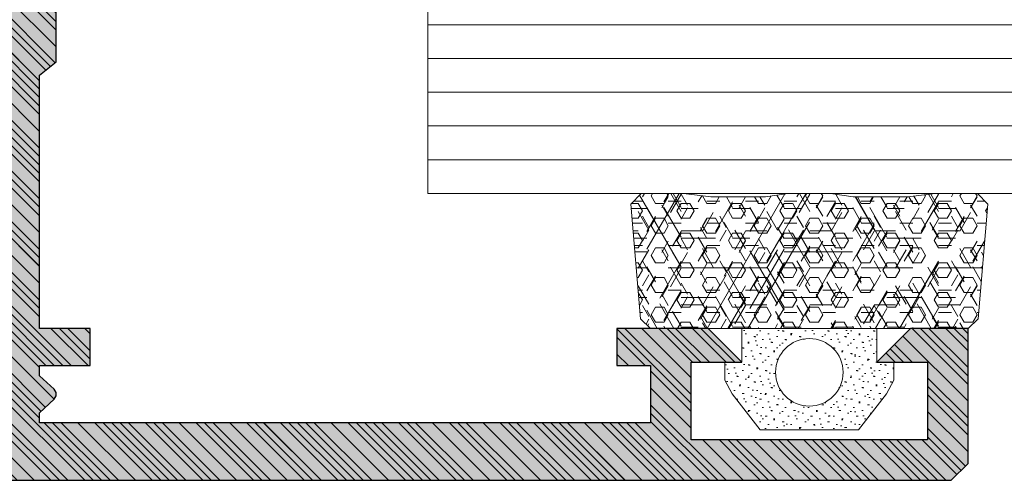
# Model space of a CAD drawing. Header units: inches. Extents: x 44881 to 156022, y 58140 to 83978.
# Tile 47 of 256: x 95550 to 95580, y 72439 to 72452. Entities that reach past the tile are written whole.
import ezdxf
from ezdxf import colors
from ezdxf.entities.mleader import LeaderData, LeaderLine
from ezdxf.math import Vec2, Vec3

# ---------------------------------------------------------------- set-up
doc = ezdxf.new("R2010")
doc.units = ezdxf.units.IN
for name, color, linetype, lineweight in [('_MB_kreskowanie_profile_0.09', 7, 'Continuous', 9), ('_MB_kreskowanie_profile_0.09 @ 1', 7, 'Continuous', 9), ('_MB_kreskowanie_profile_0.09 @ 1.5', 7, 'Continuous', 9), ('_MB_kreskowanie_profile_0.09 @ 10', 7, 'Continuous', 9), ('_MB_kreskowanie_profile_0.09 @ 100', 7, 'Continuous', 9), ('_MB_kreskowanie_profile_0.09 @ 2', 7, 'Continuous', 9), ('_MB_kreskowanie_profile_0.09 @ 2.5', 7, 'Continuous', 9), ('_MB_kreskowanie_profile_0.09 @ 20', 7, 'Continuous', 9), ('_MB_kreskowanie_profile_0.09 @ 25', 7, 'Continuous', 9), ('_MB_kreskowanie_profile_0.09 @ 4', 7, 'Continuous', 9), ('_MB_kreskowanie_profile_0.09 @ 5', 7, 'Continuous', 9), ('_MB_kreskowanie_profile_0.09 @ 50', 7, 'Continuous', 9), ('_MB_kreskowanie_profile_0.09 @ 8', 7, 'Continuous', 9), ('_MB_kreskowanie_szklo_0.09', 157, 'Continuous', 9), ('_MB_kreskowanie_uszczelki_0.09', 252, 'Continuous', 9), ('_MB_kreskowanie_uszczelki_0.09 @ 1', 252, 'Continuous', 9), ('_MB_kreskowanie_uszczelki_0.09 @ 1.5', 252, 'Continuous', 9), ('_MB_kreskowanie_uszczelki_0.09 @ 10', 252, 'Continuous', 9), ('_MB_kreskowanie_uszczelki_0.09 @ 100', 252, 'Continuous', 9), ('_MB_kreskowanie_uszczelki_0.09 @ 2', 252, 'Continuous', 9), ('_MB_kreskowanie_uszczelki_0.09 @ 2.5', 252, 'Continuous', 9), ('_MB_kreskowanie_uszczelki_0.09 @ 20', 252, 'Continuous', 9), ('_MB_kreskowanie_uszczelki_0.09 @ 25', 252, 'Continuous', 9), ('_MB_kreskowanie_uszczelki_0.09 @ 4', 252, 'Continuous', 9), ('_MB_kreskowanie_uszczelki_0.09 @ 5', 252, 'Continuous', 9), ('_MB_kreskowanie_uszczelki_0.09 @ 50', 252, 'Continuous', 9), ('_MB_kreskowanie_uszczelki_0.09 @ 8', 252, 'Continuous', 9), ('_MB_profile_0.25', 7, 'Continuous', 25), ('_MB_solid', 7, 'Continuous', 0), ('_MB_szklo_0.15', 142, 'Continuous', 15), ('_MB_uszczelki_0.15', 140, 'Continuous', 15)]:
    doc.layers.add(name, color=color, linetype=linetype, lineweight=lineweight)
doc.layers.add('_MB_pomocnicze_niedrukowane', color=220, linetype='Continuous', lineweight=0, plot=False)
doc.styles.add('_MB_Calibri_Light_2.5', font='calibril.ttf', dxfattribs={"height": 2.5})

# ---------------------------------------------------------------- blocks, each defined once
blk = doc.blocks.new('_None')
blk = doc.blocks.new('*U1454')
at = {"layer": '_MB_kreskowanie_profile_0.09 @ 1'}
h = blk.add_hatch(dxfattribs=at)
h.set_pattern_fill('JIS_WOOD', color=256, scale=0.5)
h.paths.add_polyline_path([(-1.982, 0), (-2.232, 0.433), (-1.207, 2.207), (-1.373, 2.884), (-3.525, 3.797), (-3.9, 3.493), (-3.9, -1.4), (-3.4, -1.799), (-3.4, -9.3), (-4.9, -9.3), (-4.9, -10.4), (-3.4, -10.4), (-3.4, -10.7), (-3.84, -11.1), (-3.9, -11.2), (-3.9, -11.3), (-3.84, -11.4), (-3.4, -11.8), (-3.4, -12.1), (-21.5, -12.1), (-21.5, -10.4), (-20.5, -10.4), (-20.5, -9.3), (-23.2, -9.3), (-24.2, -10.3), (-22.7, -10.3), (-22.7, -12.6), (-29.7, -12.6), (-29.7, -10.3), (-28.2, -10.3), (-29.2, -9.3), (-30.9, -9.3), (-30.9, -13.3), (-30.4, -13.8), (2.35, -13.8), (2.6, -13.55), (2.6, -13.029), (2.372, -12.78), (1.328, -12.689), (1.1, -12.44), (1.1, -9.1), (1.6, -8.6), (9.85, -8.6), (10.1, -8.35), (10.1, -7.829), (9.872, -7.58), (8.828, -7.489), (8.6, -7.24), (8.6, -4.499), (8.4, -4.299), (8.6, -4.099), (8.6, -1.703), (8.828, -1.454), (10.372, -1.319), (10.6, -1.07), (10.6, -0.549), (10.372, -0.3), (9.6, -0.004), (9.6, 3.493), (9.225, 3.797), (7.073, 2.884), (6.907, 2.207), (7.932, 0.433), (7.682, 0), (3.718, 0), (3.468, 0.433), (4.412, 2.066), (4.161, 2.5), (1.539, 2.5), (1.288, 2.066), (2.232, 0.433), (1.982, 0)])
h.paths.add_polyline_path([(7.2, -1.6), (7.2, -7.3), (1, -7.3), (-0.2, -8.5), (-0.2, -11.7), (-0.7, -12.2), (-1.8, -12.2), (-2.1, -11.9), (-2.1, -1.6)], flags=16)
at = {"layer": '_MB_kreskowanie_profile_0.09 @ 1.5'}
h = blk.add_hatch(dxfattribs=at)
h.set_pattern_fill('JIS_WOOD', color=256, scale=0.5)
h.set_pattern_definition([(45, (0, 0), (-0.375, 0.375), [])])
h.paths.add_polyline_path([(-1.982, 0), (-2.232, 0.433), (-1.207, 2.207), (-1.373, 2.884), (-3.525, 3.797), (-3.9, 3.493), (-3.9, -1.4), (-3.4, -1.799), (-3.4, -9.3), (-4.9, -9.3), (-4.9, -10.4), (-3.4, -10.4), (-3.4, -10.7), (-3.84, -11.1), (-3.9, -11.2), (-3.9, -11.3), (-3.84, -11.4), (-3.4, -11.8), (-3.4, -12.1), (-21.5, -12.1), (-21.5, -10.4), (-20.5, -10.4), (-20.5, -9.3), (-23.2, -9.3), (-24.2, -10.3), (-22.7, -10.3), (-22.7, -12.6), (-29.7, -12.6), (-29.7, -10.3), (-28.2, -10.3), (-29.2, -9.3), (-30.9, -9.3), (-30.9, -13.3), (-30.4, -13.8), (2.35, -13.8), (2.6, -13.55), (2.6, -13.029), (2.372, -12.78), (1.328, -12.689), (1.1, -12.44), (1.1, -9.1), (1.6, -8.6), (9.85, -8.6), (10.1, -8.35), (10.1, -7.829), (9.872, -7.58), (8.828, -7.489), (8.6, -7.24), (8.6, -4.499), (8.4, -4.299), (8.6, -4.099), (8.6, -1.703), (8.828, -1.454), (10.372, -1.319), (10.6, -1.07), (10.6, -0.549), (10.372, -0.3), (9.6, -0.004), (9.6, 3.493), (9.225, 3.797), (7.073, 2.884), (6.907, 2.207), (7.932, 0.433), (7.682, 0), (3.718, 0), (3.468, 0.433), (4.412, 2.066), (4.161, 2.5), (1.539, 2.5), (1.288, 2.066), (2.232, 0.433), (1.982, 0)])
h.paths.add_polyline_path([(7.2, -1.6), (7.2, -7.3), (1, -7.3), (-0.2, -8.5), (-0.2, -11.7), (-0.7, -12.2), (-1.8, -12.2), (-2.1, -11.9), (-2.1, -1.6)], flags=16)
at = {"layer": '_MB_kreskowanie_profile_0.09 @ 10'}
h = blk.add_hatch(dxfattribs=at)
h.set_pattern_fill('JIS_WOOD', color=256, scale=0.5)
h.set_pattern_definition([(45, (0, 0), (-2.5, 2.5), [])])
h.paths.add_polyline_path([(-1.982, 0), (-2.232, 0.433), (-1.207, 2.207), (-1.373, 2.884), (-3.525, 3.797), (-3.9, 3.493), (-3.9, -1.4), (-3.4, -1.799), (-3.4, -9.3), (-4.9, -9.3), (-4.9, -10.4), (-3.4, -10.4), (-3.4, -10.7), (-3.84, -11.1), (-3.9, -11.2), (-3.9, -11.3), (-3.84, -11.4), (-3.4, -11.8), (-3.4, -12.1), (-21.5, -12.1), (-21.5, -10.4), (-20.5, -10.4), (-20.5, -9.3), (-23.2, -9.3), (-24.2, -10.3), (-22.7, -10.3), (-22.7, -12.6), (-29.7, -12.6), (-29.7, -10.3), (-28.2, -10.3), (-29.2, -9.3), (-30.9, -9.3), (-30.9, -13.3), (-30.4, -13.8), (2.35, -13.8), (2.6, -13.55), (2.6, -13.029), (2.372, -12.78), (1.328, -12.689), (1.1, -12.44), (1.1, -9.1), (1.6, -8.6), (9.85, -8.6), (10.1, -8.35), (10.1, -7.829), (9.872, -7.58), (8.828, -7.489), (8.6, -7.24), (8.6, -4.499), (8.4, -4.299), (8.6, -4.099), (8.6, -1.703), (8.828, -1.454), (10.372, -1.319), (10.6, -1.07), (10.6, -0.549), (10.372, -0.3), (9.6, -0.004), (9.6, 3.493), (9.225, 3.797), (7.073, 2.884), (6.907, 2.207), (7.932, 0.433), (7.682, 0), (3.718, 0), (3.468, 0.433), (4.412, 2.066), (4.161, 2.5), (1.539, 2.5), (1.288, 2.066), (2.232, 0.433), (1.982, 0)])
h.paths.add_polyline_path([(7.2, -1.6), (7.2, -7.3), (1, -7.3), (-0.2, -8.5), (-0.2, -11.7), (-0.7, -12.2), (-1.8, -12.2), (-2.1, -11.9), (-2.1, -1.6)], flags=16)
at = {"layer": '_MB_kreskowanie_profile_0.09 @ 100'}
h = blk.add_hatch(dxfattribs=at)
h.set_pattern_fill('JIS_WOOD', color=256, scale=0.5)
h.set_pattern_definition([(45, (0, 0), (-25, 25), [])])
h.paths.add_polyline_path([(-1.982, 0), (-2.232, 0.433), (-1.207, 2.207), (-1.373, 2.884), (-3.525, 3.797), (-3.9, 3.493), (-3.9, -1.4), (-3.4, -1.799), (-3.4, -9.3), (-4.9, -9.3), (-4.9, -10.4), (-3.4, -10.4), (-3.4, -10.7), (-3.84, -11.1), (-3.9, -11.2), (-3.9, -11.3), (-3.84, -11.4), (-3.4, -11.8), (-3.4, -12.1), (-21.5, -12.1), (-21.5, -10.4), (-20.5, -10.4), (-20.5, -9.3), (-23.2, -9.3), (-24.2, -10.3), (-22.7, -10.3), (-22.7, -12.6), (-29.7, -12.6), (-29.7, -10.3), (-28.2, -10.3), (-29.2, -9.3), (-30.9, -9.3), (-30.9, -13.3), (-30.4, -13.8), (2.35, -13.8), (2.6, -13.55), (2.6, -13.029), (2.372, -12.78), (1.328, -12.689), (1.1, -12.44), (1.1, -9.1), (1.6, -8.6), (9.85, -8.6), (10.1, -8.35), (10.1, -7.829), (9.872, -7.58), (8.828, -7.489), (8.6, -7.24), (8.6, -4.499), (8.4, -4.299), (8.6, -4.099), (8.6, -1.703), (8.828, -1.454), (10.372, -1.319), (10.6, -1.07), (10.6, -0.549), (10.372, -0.3), (9.6, -0.004), (9.6, 3.493), (9.225, 3.797), (7.073, 2.884), (6.907, 2.207), (7.932, 0.433), (7.682, 0), (3.718, 0), (3.468, 0.433), (4.412, 2.066), (4.161, 2.5), (1.539, 2.5), (1.288, 2.066), (2.232, 0.433), (1.982, 0)])
h.paths.add_polyline_path([(7.2, -1.6), (7.2, -7.3), (1, -7.3), (-0.2, -8.5), (-0.2, -11.7), (-0.7, -12.2), (-1.8, -12.2), (-2.1, -11.9), (-2.1, -1.6)], flags=16)
at = {"layer": '_MB_kreskowanie_profile_0.09 @ 2'}
h = blk.add_hatch(dxfattribs=at)
h.set_pattern_fill('JIS_WOOD', color=256, scale=0.5)
h.set_pattern_definition([(45, (0, 0), (-0.5, 0.5), [])])
h.paths.add_polyline_path([(-1.982, 0), (-2.232, 0.433), (-1.207, 2.207), (-1.373, 2.884), (-3.525, 3.797), (-3.9, 3.493), (-3.9, -1.4), (-3.4, -1.799), (-3.4, -9.3), (-4.9, -9.3), (-4.9, -10.4), (-3.4, -10.4), (-3.4, -10.7), (-3.84, -11.1), (-3.9, -11.2), (-3.9, -11.3), (-3.84, -11.4), (-3.4, -11.8), (-3.4, -12.1), (-21.5, -12.1), (-21.5, -10.4), (-20.5, -10.4), (-20.5, -9.3), (-23.2, -9.3), (-24.2, -10.3), (-22.7, -10.3), (-22.7, -12.6), (-29.7, -12.6), (-29.7, -10.3), (-28.2, -10.3), (-29.2, -9.3), (-30.9, -9.3), (-30.9, -13.3), (-30.4, -13.8), (2.35, -13.8), (2.6, -13.55), (2.6, -13.029), (2.372, -12.78), (1.328, -12.689), (1.1, -12.44), (1.1, -9.1), (1.6, -8.6), (9.85, -8.6), (10.1, -8.35), (10.1, -7.829), (9.872, -7.58), (8.828, -7.489), (8.6, -7.24), (8.6, -4.499), (8.4, -4.299), (8.6, -4.099), (8.6, -1.703), (8.828, -1.454), (10.372, -1.319), (10.6, -1.07), (10.6, -0.549), (10.372, -0.3), (9.6, -0.004), (9.6, 3.493), (9.225, 3.797), (7.073, 2.884), (6.907, 2.207), (7.932, 0.433), (7.682, 0), (3.718, 0), (3.468, 0.433), (4.412, 2.066), (4.161, 2.5), (1.539, 2.5), (1.288, 2.066), (2.232, 0.433), (1.982, 0)])
h.paths.add_polyline_path([(7.2, -1.6), (7.2, -7.3), (1, -7.3), (-0.2, -8.5), (-0.2, -11.7), (-0.7, -12.2), (-1.8, -12.2), (-2.1, -11.9), (-2.1, -1.6)], flags=16)
at = {"layer": '_MB_kreskowanie_profile_0.09 @ 2.5'}
h = blk.add_hatch(dxfattribs=at)
h.set_pattern_fill('JIS_WOOD', color=256, scale=0.5)
h.set_pattern_definition([(45, (0, 0), (-0.625, 0.625), [])])
h.paths.add_polyline_path([(-1.982, 0), (-2.232, 0.433), (-1.207, 2.207), (-1.373, 2.884), (-3.525, 3.797), (-3.9, 3.493), (-3.9, -1.4), (-3.4, -1.799), (-3.4, -9.3), (-4.9, -9.3), (-4.9, -10.4), (-3.4, -10.4), (-3.4, -10.7), (-3.84, -11.1), (-3.9, -11.2), (-3.9, -11.3), (-3.84, -11.4), (-3.4, -11.8), (-3.4, -12.1), (-21.5, -12.1), (-21.5, -10.4), (-20.5, -10.4), (-20.5, -9.3), (-23.2, -9.3), (-24.2, -10.3), (-22.7, -10.3), (-22.7, -12.6), (-29.7, -12.6), (-29.7, -10.3), (-28.2, -10.3), (-29.2, -9.3), (-30.9, -9.3), (-30.9, -13.3), (-30.4, -13.8), (2.35, -13.8), (2.6, -13.55), (2.6, -13.029), (2.372, -12.78), (1.328, -12.689), (1.1, -12.44), (1.1, -9.1), (1.6, -8.6), (9.85, -8.6), (10.1, -8.35), (10.1, -7.829), (9.872, -7.58), (8.828, -7.489), (8.6, -7.24), (8.6, -4.499), (8.4, -4.299), (8.6, -4.099), (8.6, -1.703), (8.828, -1.454), (10.372, -1.319), (10.6, -1.07), (10.6, -0.549), (10.372, -0.3), (9.6, -0.004), (9.6, 3.493), (9.225, 3.797), (7.073, 2.884), (6.907, 2.207), (7.932, 0.433), (7.682, 0), (3.718, 0), (3.468, 0.433), (4.412, 2.066), (4.161, 2.5), (1.539, 2.5), (1.288, 2.066), (2.232, 0.433), (1.982, 0)])
h.paths.add_polyline_path([(7.2, -1.6), (7.2, -7.3), (1, -7.3), (-0.2, -8.5), (-0.2, -11.7), (-0.7, -12.2), (-1.8, -12.2), (-2.1, -11.9), (-2.1, -1.6)], flags=16)
at = {"layer": '_MB_kreskowanie_profile_0.09 @ 20'}
h = blk.add_hatch(dxfattribs=at)
h.set_pattern_fill('JIS_WOOD', color=256, scale=0.5)
h.set_pattern_definition([(45, (0, 0), (-5, 5), [])])
h.paths.add_polyline_path([(-1.982, 0), (-2.232, 0.433), (-1.207, 2.207), (-1.373, 2.884), (-3.525, 3.797), (-3.9, 3.493), (-3.9, -1.4), (-3.4, -1.799), (-3.4, -9.3), (-4.9, -9.3), (-4.9, -10.4), (-3.4, -10.4), (-3.4, -10.7), (-3.84, -11.1), (-3.9, -11.2), (-3.9, -11.3), (-3.84, -11.4), (-3.4, -11.8), (-3.4, -12.1), (-21.5, -12.1), (-21.5, -10.4), (-20.5, -10.4), (-20.5, -9.3), (-23.2, -9.3), (-24.2, -10.3), (-22.7, -10.3), (-22.7, -12.6), (-29.7, -12.6), (-29.7, -10.3), (-28.2, -10.3), (-29.2, -9.3), (-30.9, -9.3), (-30.9, -13.3), (-30.4, -13.8), (2.35, -13.8), (2.6, -13.55), (2.6, -13.029), (2.372, -12.78), (1.328, -12.689), (1.1, -12.44), (1.1, -9.1), (1.6, -8.6), (9.85, -8.6), (10.1, -8.35), (10.1, -7.829), (9.872, -7.58), (8.828, -7.489), (8.6, -7.24), (8.6, -4.499), (8.4, -4.299), (8.6, -4.099), (8.6, -1.703), (8.828, -1.454), (10.372, -1.319), (10.6, -1.07), (10.6, -0.549), (10.372, -0.3), (9.6, -0.004), (9.6, 3.493), (9.225, 3.797), (7.073, 2.884), (6.907, 2.207), (7.932, 0.433), (7.682, 0), (3.718, 0), (3.468, 0.433), (4.412, 2.066), (4.161, 2.5), (1.539, 2.5), (1.288, 2.066), (2.232, 0.433), (1.982, 0)])
h.paths.add_polyline_path([(7.2, -1.6), (7.2, -7.3), (1, -7.3), (-0.2, -8.5), (-0.2, -11.7), (-0.7, -12.2), (-1.8, -12.2), (-2.1, -11.9), (-2.1, -1.6)], flags=16)
at = {"layer": '_MB_kreskowanie_profile_0.09 @ 25'}
h = blk.add_hatch(dxfattribs=at)
h.set_pattern_fill('JIS_WOOD', color=256, scale=0.5)
h.set_pattern_definition([(45, (0, 0), (-6.25, 6.25), [])])
h.paths.add_polyline_path([(-1.982, 0), (-2.232, 0.433), (-1.207, 2.207), (-1.373, 2.884), (-3.525, 3.797), (-3.9, 3.493), (-3.9, -1.4), (-3.4, -1.799), (-3.4, -9.3), (-4.9, -9.3), (-4.9, -10.4), (-3.4, -10.4), (-3.4, -10.7), (-3.84, -11.1), (-3.9, -11.2), (-3.9, -11.3), (-3.84, -11.4), (-3.4, -11.8), (-3.4, -12.1), (-21.5, -12.1), (-21.5, -10.4), (-20.5, -10.4), (-20.5, -9.3), (-23.2, -9.3), (-24.2, -10.3), (-22.7, -10.3), (-22.7, -12.6), (-29.7, -12.6), (-29.7, -10.3), (-28.2, -10.3), (-29.2, -9.3), (-30.9, -9.3), (-30.9, -13.3), (-30.4, -13.8), (2.35, -13.8), (2.6, -13.55), (2.6, -13.029), (2.372, -12.78), (1.328, -12.689), (1.1, -12.44), (1.1, -9.1), (1.6, -8.6), (9.85, -8.6), (10.1, -8.35), (10.1, -7.829), (9.872, -7.58), (8.828, -7.489), (8.6, -7.24), (8.6, -4.499), (8.4, -4.299), (8.6, -4.099), (8.6, -1.703), (8.828, -1.454), (10.372, -1.319), (10.6, -1.07), (10.6, -0.549), (10.372, -0.3), (9.6, -0.004), (9.6, 3.493), (9.225, 3.797), (7.073, 2.884), (6.907, 2.207), (7.932, 0.433), (7.682, 0), (3.718, 0), (3.468, 0.433), (4.412, 2.066), (4.161, 2.5), (1.539, 2.5), (1.288, 2.066), (2.232, 0.433), (1.982, 0)])
h.paths.add_polyline_path([(7.2, -1.6), (7.2, -7.3), (1, -7.3), (-0.2, -8.5), (-0.2, -11.7), (-0.7, -12.2), (-1.8, -12.2), (-2.1, -11.9), (-2.1, -1.6)], flags=16)
at = {"layer": '_MB_kreskowanie_profile_0.09 @ 4'}
h = blk.add_hatch(dxfattribs=at)
h.set_pattern_fill('JIS_WOOD', color=256, scale=0.5)
h.set_pattern_definition([(45, (0, 0), (-1, 1), [])])
h.paths.add_polyline_path([(-1.982, 0), (-2.232, 0.433), (-1.207, 2.207), (-1.373, 2.884), (-3.525, 3.797), (-3.9, 3.493), (-3.9, -1.4), (-3.4, -1.799), (-3.4, -9.3), (-4.9, -9.3), (-4.9, -10.4), (-3.4, -10.4), (-3.4, -10.7), (-3.84, -11.1), (-3.9, -11.2), (-3.9, -11.3), (-3.84, -11.4), (-3.4, -11.8), (-3.4, -12.1), (-21.5, -12.1), (-21.5, -10.4), (-20.5, -10.4), (-20.5, -9.3), (-23.2, -9.3), (-24.2, -10.3), (-22.7, -10.3), (-22.7, -12.6), (-29.7, -12.6), (-29.7, -10.3), (-28.2, -10.3), (-29.2, -9.3), (-30.9, -9.3), (-30.9, -13.3), (-30.4, -13.8), (2.35, -13.8), (2.6, -13.55), (2.6, -13.029), (2.372, -12.78), (1.328, -12.689), (1.1, -12.44), (1.1, -9.1), (1.6, -8.6), (9.85, -8.6), (10.1, -8.35), (10.1, -7.829), (9.872, -7.58), (8.828, -7.489), (8.6, -7.24), (8.6, -4.499), (8.4, -4.299), (8.6, -4.099), (8.6, -1.703), (8.828, -1.454), (10.372, -1.319), (10.6, -1.07), (10.6, -0.549), (10.372, -0.3), (9.6, -0.004), (9.6, 3.493), (9.225, 3.797), (7.073, 2.884), (6.907, 2.207), (7.932, 0.433), (7.682, 0), (3.718, 0), (3.468, 0.433), (4.412, 2.066), (4.161, 2.5), (1.539, 2.5), (1.288, 2.066), (2.232, 0.433), (1.982, 0)])
h.paths.add_polyline_path([(7.2, -1.6), (7.2, -7.3), (1, -7.3), (-0.2, -8.5), (-0.2, -11.7), (-0.7, -12.2), (-1.8, -12.2), (-2.1, -11.9), (-2.1, -1.6)], flags=16)
at = {"layer": '_MB_kreskowanie_profile_0.09 @ 5'}
h = blk.add_hatch(dxfattribs=at)
h.set_pattern_fill('JIS_WOOD', color=256, scale=0.5)
h.set_pattern_definition([(45, (0, 0), (-1.25, 1.25), [])])
h.paths.add_polyline_path([(-1.982, 0), (-2.232, 0.433), (-1.207, 2.207), (-1.373, 2.884), (-3.525, 3.797), (-3.9, 3.493), (-3.9, -1.4), (-3.4, -1.799), (-3.4, -9.3), (-4.9, -9.3), (-4.9, -10.4), (-3.4, -10.4), (-3.4, -10.7), (-3.84, -11.1), (-3.9, -11.2), (-3.9, -11.3), (-3.84, -11.4), (-3.4, -11.8), (-3.4, -12.1), (-21.5, -12.1), (-21.5, -10.4), (-20.5, -10.4), (-20.5, -9.3), (-23.2, -9.3), (-24.2, -10.3), (-22.7, -10.3), (-22.7, -12.6), (-29.7, -12.6), (-29.7, -10.3), (-28.2, -10.3), (-29.2, -9.3), (-30.9, -9.3), (-30.9, -13.3), (-30.4, -13.8), (2.35, -13.8), (2.6, -13.55), (2.6, -13.029), (2.372, -12.78), (1.328, -12.689), (1.1, -12.44), (1.1, -9.1), (1.6, -8.6), (9.85, -8.6), (10.1, -8.35), (10.1, -7.829), (9.872, -7.58), (8.828, -7.489), (8.6, -7.24), (8.6, -4.499), (8.4, -4.299), (8.6, -4.099), (8.6, -1.703), (8.828, -1.454), (10.372, -1.319), (10.6, -1.07), (10.6, -0.549), (10.372, -0.3), (9.6, -0.004), (9.6, 3.493), (9.225, 3.797), (7.073, 2.884), (6.907, 2.207), (7.932, 0.433), (7.682, 0), (3.718, 0), (3.468, 0.433), (4.412, 2.066), (4.161, 2.5), (1.539, 2.5), (1.288, 2.066), (2.232, 0.433), (1.982, 0)])
h.paths.add_polyline_path([(7.2, -1.6), (7.2, -7.3), (1, -7.3), (-0.2, -8.5), (-0.2, -11.7), (-0.7, -12.2), (-1.8, -12.2), (-2.1, -11.9), (-2.1, -1.6)], flags=16)
at = {"layer": '_MB_kreskowanie_profile_0.09 @ 50'}
h = blk.add_hatch(dxfattribs=at)
h.set_pattern_fill('JIS_WOOD', color=256, scale=0.5)
h.set_pattern_definition([(45, (0, 0), (-12.5, 12.5), [])])
h.paths.add_polyline_path([(-1.982, 0), (-2.232, 0.433), (-1.207, 2.207), (-1.373, 2.884), (-3.525, 3.797), (-3.9, 3.493), (-3.9, -1.4), (-3.4, -1.799), (-3.4, -9.3), (-4.9, -9.3), (-4.9, -10.4), (-3.4, -10.4), (-3.4, -10.7), (-3.84, -11.1), (-3.9, -11.2), (-3.9, -11.3), (-3.84, -11.4), (-3.4, -11.8), (-3.4, -12.1), (-21.5, -12.1), (-21.5, -10.4), (-20.5, -10.4), (-20.5, -9.3), (-23.2, -9.3), (-24.2, -10.3), (-22.7, -10.3), (-22.7, -12.6), (-29.7, -12.6), (-29.7, -10.3), (-28.2, -10.3), (-29.2, -9.3), (-30.9, -9.3), (-30.9, -13.3), (-30.4, -13.8), (2.35, -13.8), (2.6, -13.55), (2.6, -13.029), (2.372, -12.78), (1.328, -12.689), (1.1, -12.44), (1.1, -9.1), (1.6, -8.6), (9.85, -8.6), (10.1, -8.35), (10.1, -7.829), (9.872, -7.58), (8.828, -7.489), (8.6, -7.24), (8.6, -4.499), (8.4, -4.299), (8.6, -4.099), (8.6, -1.703), (8.828, -1.454), (10.372, -1.319), (10.6, -1.07), (10.6, -0.549), (10.372, -0.3), (9.6, -0.004), (9.6, 3.493), (9.225, 3.797), (7.073, 2.884), (6.907, 2.207), (7.932, 0.433), (7.682, 0), (3.718, 0), (3.468, 0.433), (4.412, 2.066), (4.161, 2.5), (1.539, 2.5), (1.288, 2.066), (2.232, 0.433), (1.982, 0)])
h.paths.add_polyline_path([(7.2, -1.6), (7.2, -7.3), (1, -7.3), (-0.2, -8.5), (-0.2, -11.7), (-0.7, -12.2), (-1.8, -12.2), (-2.1, -11.9), (-2.1, -1.6)], flags=16)
at = {"layer": '_MB_kreskowanie_profile_0.09 @ 8'}
h = blk.add_hatch(dxfattribs=at)
h.set_pattern_fill('JIS_WOOD', color=256, scale=0.5)
h.set_pattern_definition([(45, (0, 0), (-2, 2), [])])
h.paths.add_polyline_path([(-1.982, 0), (-2.232, 0.433), (-1.207, 2.207), (-1.373, 2.884), (-3.525, 3.797), (-3.9, 3.493), (-3.9, -1.4), (-3.4, -1.799), (-3.4, -9.3), (-4.9, -9.3), (-4.9, -10.4), (-3.4, -10.4), (-3.4, -10.7), (-3.84, -11.1), (-3.9, -11.2), (-3.9, -11.3), (-3.84, -11.4), (-3.4, -11.8), (-3.4, -12.1), (-21.5, -12.1), (-21.5, -10.4), (-20.5, -10.4), (-20.5, -9.3), (-23.2, -9.3), (-24.2, -10.3), (-22.7, -10.3), (-22.7, -12.6), (-29.7, -12.6), (-29.7, -10.3), (-28.2, -10.3), (-29.2, -9.3), (-30.9, -9.3), (-30.9, -13.3), (-30.4, -13.8), (2.35, -13.8), (2.6, -13.55), (2.6, -13.029), (2.372, -12.78), (1.328, -12.689), (1.1, -12.44), (1.1, -9.1), (1.6, -8.6), (9.85, -8.6), (10.1, -8.35), (10.1, -7.829), (9.872, -7.58), (8.828, -7.489), (8.6, -7.24), (8.6, -4.499), (8.4, -4.299), (8.6, -4.099), (8.6, -1.703), (8.828, -1.454), (10.372, -1.319), (10.6, -1.07), (10.6, -0.549), (10.372, -0.3), (9.6, -0.004), (9.6, 3.493), (9.225, 3.797), (7.073, 2.884), (6.907, 2.207), (7.932, 0.433), (7.682, 0), (3.718, 0), (3.468, 0.433), (4.412, 2.066), (4.161, 2.5), (1.539, 2.5), (1.288, 2.066), (2.232, 0.433), (1.982, 0)])
h.paths.add_polyline_path([(7.2, -1.6), (7.2, -7.3), (1, -7.3), (-0.2, -8.5), (-0.2, -11.7), (-0.7, -12.2), (-1.8, -12.2), (-2.1, -11.9), (-2.1, -1.6)], flags=16)
blk = doc.blocks.new('*U1425')
at = {"layer": '_MB_kreskowanie_uszczelki_0.09 @ 1'}
h = blk.add_hatch(dxfattribs=at)
h.set_pattern_fill('DOTS', color=256, scale=0.15, angle=315, style=0)
h.paths.add_polyline_path([(-2.041, 2), (-4.959, 2), (-5.786, 0.939), (-6, 0.53), (-6, 0), (-5.5, 0), (-5.5, -1), (-1.5, -1), (-1.5, 0), (-1, 0), (-1, 0.529), (-1.213, 0.939)])
h.paths.add_polyline_path([(-2.5, 0.3, -1), (-4.5, 0.3, -1)], flags=16)
at = {"layer": '_MB_kreskowanie_uszczelki_0.09 @ 1.5'}
h = blk.add_hatch(dxfattribs=at)
h.set_pattern_fill('DOTS', color=256, scale=0.15, angle=315, style=0)
h.set_pattern_definition([(315, (0, 0), (0.378855, 0.126285), [0, -0.357187])])
h.paths.add_polyline_path([(-2.041, 2), (-4.959, 2), (-5.786, 0.939), (-6, 0.53), (-6, 0), (-5.5, 0), (-5.5, -1), (-1.5, -1), (-1.5, 0), (-1, 0), (-1, 0.529), (-1.213, 0.939)])
h.paths.add_polyline_path([(-2.5, 0.3, -1), (-4.5, 0.3, -1)], flags=16)
at = {"layer": '_MB_kreskowanie_uszczelki_0.09 @ 10'}
h = blk.add_hatch(dxfattribs=at)
h.set_pattern_fill('DOTS', color=256, scale=0.15, angle=315, style=0)
h.set_pattern_definition([(315, (0, 0), (2.5257, 0.8419), [0, -2.38125])])
h.paths.add_polyline_path([(-2.041, 2), (-4.959, 2), (-5.786, 0.939), (-6, 0.53), (-6, 0), (-5.5, 0), (-5.5, -1), (-1.5, -1), (-1.5, 0), (-1, 0), (-1, 0.529), (-1.213, 0.939)])
h.paths.add_polyline_path([(-2.5, 0.3, -1), (-4.5, 0.3, -1)], flags=16)
at = {"layer": '_MB_kreskowanie_uszczelki_0.09 @ 100'}
h = blk.add_hatch(dxfattribs=at)
h.set_pattern_fill('DOTS', color=256, scale=0.15, angle=315, style=0)
h.set_pattern_definition([(315, (0, 0), (25.257, 8.42), [0, -23.812])])
h.paths.add_polyline_path([(-2.041, 2), (-4.959, 2), (-5.786, 0.939), (-6, 0.53), (-6, 0), (-5.5, 0), (-5.5, -1), (-1.5, -1), (-1.5, 0), (-1, 0), (-1, 0.529), (-1.213, 0.939)])
h.paths.add_polyline_path([(-2.5, 0.3, -1), (-4.5, 0.3, -1)], flags=16)
at = {"layer": '_MB_kreskowanie_uszczelki_0.09 @ 2'}
h = blk.add_hatch(dxfattribs=at)
h.set_pattern_fill('DOTS', color=256, scale=0.15, angle=315, style=0)
h.set_pattern_definition([(315, (0, 0), (0.50514, 0.16838), [0, -0.47625])])
h.paths.add_polyline_path([(-2.041, 2), (-4.959, 2), (-5.786, 0.939), (-6, 0.53), (-6, 0), (-5.5, 0), (-5.5, -1), (-1.5, -1), (-1.5, 0), (-1, 0), (-1, 0.529), (-1.213, 0.939)])
h.paths.add_polyline_path([(-2.5, 0.3, -1), (-4.5, 0.3, -1)], flags=16)
at = {"layer": '_MB_kreskowanie_uszczelki_0.09 @ 2.5'}
h = blk.add_hatch(dxfattribs=at)
h.set_pattern_fill('DOTS', color=256, scale=0.15, angle=315, style=0)
h.set_pattern_definition([(315, (0, 0), (0.631424, 0.210475), [0, -0.59531])])
h.paths.add_polyline_path([(-2.041, 2), (-4.959, 2), (-5.786, 0.939), (-6, 0.53), (-6, 0), (-5.5, 0), (-5.5, -1), (-1.5, -1), (-1.5, 0), (-1, 0), (-1, 0.529), (-1.213, 0.939)])
h.paths.add_polyline_path([(-2.5, 0.3, -1), (-4.5, 0.3, -1)], flags=16)
at = {"layer": '_MB_kreskowanie_uszczelki_0.09 @ 20'}
h = blk.add_hatch(dxfattribs=at)
h.set_pattern_fill('DOTS', color=256, scale=0.15, angle=315, style=0)
h.set_pattern_definition([(315, (0, 0), (5.0514, 1.6838), [0, -4.7625])])
h.paths.add_polyline_path([(-2.041, 2), (-4.959, 2), (-5.786, 0.939), (-6, 0.53), (-6, 0), (-5.5, 0), (-5.5, -1), (-1.5, -1), (-1.5, 0), (-1, 0), (-1, 0.529), (-1.213, 0.939)])
h.paths.add_polyline_path([(-2.5, 0.3, -1), (-4.5, 0.3, -1)], flags=16)
at = {"layer": '_MB_kreskowanie_uszczelki_0.09 @ 25'}
h = blk.add_hatch(dxfattribs=at)
h.set_pattern_fill('DOTS', color=256, scale=0.15, angle=315, style=0)
h.set_pattern_definition([(315, (0, 0), (6.314, 2.105), [0, -5.953])])
h.paths.add_polyline_path([(-2.041, 2), (-4.959, 2), (-5.786, 0.939), (-6, 0.53), (-6, 0), (-5.5, 0), (-5.5, -1), (-1.5, -1), (-1.5, 0), (-1, 0), (-1, 0.529), (-1.213, 0.939)])
h.paths.add_polyline_path([(-2.5, 0.3, -1), (-4.5, 0.3, -1)], flags=16)
at = {"layer": '_MB_kreskowanie_uszczelki_0.09 @ 4'}
h = blk.add_hatch(dxfattribs=at)
h.set_pattern_fill('DOTS', color=256, scale=0.15, angle=315, style=0)
h.set_pattern_definition([(315, (0, 0), (1.01028, 0.33676), [0, -0.9525])])
h.paths.add_polyline_path([(-2.041, 2), (-4.959, 2), (-5.786, 0.939), (-6, 0.53), (-6, 0), (-5.5, 0), (-5.5, -1), (-1.5, -1), (-1.5, 0), (-1, 0), (-1, 0.529), (-1.213, 0.939)])
h.paths.add_polyline_path([(-2.5, 0.3, -1), (-4.5, 0.3, -1)], flags=16)
at = {"layer": '_MB_kreskowanie_uszczelki_0.09 @ 5'}
h = blk.add_hatch(dxfattribs=at)
h.set_pattern_fill('DOTS', color=256, scale=0.15, angle=315, style=0)
h.set_pattern_definition([(315, (0, 0), (1.26285, 0.42095), [0, -1.19063])])
h.paths.add_polyline_path([(-2.041, 2), (-4.959, 2), (-5.786, 0.939), (-6, 0.53), (-6, 0), (-5.5, 0), (-5.5, -1), (-1.5, -1), (-1.5, 0), (-1, 0), (-1, 0.529), (-1.213, 0.939)])
h.paths.add_polyline_path([(-2.5, 0.3, -1), (-4.5, 0.3, -1)], flags=16)
at = {"layer": '_MB_kreskowanie_uszczelki_0.09 @ 50'}
h = blk.add_hatch(dxfattribs=at)
h.set_pattern_fill('DOTS', color=256, scale=0.15, angle=315, style=0)
h.set_pattern_definition([(315, (0, 0), (12.628, 4.21), [0, -11.906])])
h.paths.add_polyline_path([(-2.041, 2), (-4.959, 2), (-5.786, 0.939), (-6, 0.53), (-6, 0), (-5.5, 0), (-5.5, -1), (-1.5, -1), (-1.5, 0), (-1, 0), (-1, 0.529), (-1.213, 0.939)])
h.paths.add_polyline_path([(-2.5, 0.3, -1), (-4.5, 0.3, -1)], flags=16)
at = {"layer": '_MB_kreskowanie_uszczelki_0.09 @ 8'}
h = blk.add_hatch(dxfattribs=at)
h.set_pattern_fill('DOTS', color=256, scale=0.15, angle=315, style=0)
h.set_pattern_definition([(315, (0, 0), (2.02056, 0.6735), [0, -1.905])])
h.paths.add_polyline_path([(-2.041, 2), (-4.959, 2), (-5.786, 0.939), (-6, 0.53), (-6, 0), (-5.5, 0), (-5.5, -1), (-1.5, -1), (-1.5, 0), (-1, 0), (-1, 0.529), (-1.213, 0.939)])
h.paths.add_polyline_path([(-2.5, 0.3, -1), (-4.5, 0.3, -1)], flags=16)
blk = doc.blocks.new('*U1426')
at = {"layer": '_MB_kreskowanie_uszczelki_0.09 @ 1'}
h = blk.add_hatch(dxfattribs=at)
h.set_pattern_fill('HEX', color=256, scale=0.08)
h.paths.add_polyline_path([(-8.2, -1), (-8.5, -1.283), (-8.782, -4.683), (-8.482, -5), (-7.23, -5), (-6.421, -4.9), (-4.801, -4.9), (-4.126, -5), (-2.874, -5), (-2.199, -4.9), (-0.579, -4.9), (0.23, -5), (1.482, -5), (1.782, -4.683), (1.5, -1.283), (1.2, -1)])
at = {"layer": '_MB_kreskowanie_uszczelki_0.09 @ 1.5'}
h = blk.add_hatch(dxfattribs=at)
h.set_pattern_fill('HEX', color=256, scale=0.08)
h.set_pattern_definition([(0, (0, 0), (0, 0.65991), [0.381, -0.762]), (120, (0, 0), (-0.5715, -0.329956), [0.381, -0.762]), (60, (0.381, 0), (-0.5715, 0.329956), [0.381, -0.762])])
h.paths.add_polyline_path([(-8.2, -1), (-8.5, -1.283), (-8.782, -4.683), (-8.482, -5), (-7.23, -5), (-6.421, -4.9), (-4.801, -4.9), (-4.126, -5), (-2.874, -5), (-2.199, -4.9), (-0.579, -4.9), (0.23, -5), (1.482, -5), (1.782, -4.683), (1.5, -1.283), (1.2, -1)])
at = {"layer": '_MB_kreskowanie_uszczelki_0.09 @ 10'}
h = blk.add_hatch(dxfattribs=at)
h.set_pattern_fill('HEX', color=256, scale=0.08)
h.set_pattern_definition([(0, (0, 0), (0, 4.3994), [2.54, -5.08]), (120, (0, 0), (-3.81, -2.1997), [2.54, -5.08]), (60, (2.54, 0), (-3.81, 2.1997), [2.54, -5.08])])
h.paths.add_polyline_path([(-8.2, -1), (-8.5, -1.283), (-8.782, -4.683), (-8.482, -5), (-7.23, -5), (-6.421, -4.9), (-4.801, -4.9), (-4.126, -5), (-2.874, -5), (-2.199, -4.9), (-0.579, -4.9), (0.23, -5), (1.482, -5), (1.782, -4.683), (1.5, -1.283), (1.2, -1)])
at = {"layer": '_MB_kreskowanie_uszczelki_0.09 @ 100'}
h = blk.add_hatch(dxfattribs=at)
h.set_pattern_fill('HEX', color=256, scale=0.08)
h.set_pattern_definition([(0, (0, 0), (0, 43.994), [25.4, -50.8]), (120, (0, 0), (-38.1, -21.997), [25.4, -50.8]), (60, (25.4, 0), (-38.1, 21.997), [25.4, -50.8])])
h.paths.add_polyline_path([(-8.2, -1), (-8.5, -1.283), (-8.782, -4.683), (-8.482, -5), (-7.23, -5), (-6.421, -4.9), (-4.801, -4.9), (-4.126, -5), (-2.874, -5), (-2.199, -4.9), (-0.579, -4.9), (0.23, -5), (1.482, -5), (1.782, -4.683), (1.5, -1.283), (1.2, -1)])
at = {"layer": '_MB_kreskowanie_uszczelki_0.09 @ 2'}
h = blk.add_hatch(dxfattribs=at)
h.set_pattern_fill('HEX', color=256, scale=0.08)
h.set_pattern_definition([(0, (0, 0), (0, 0.87988), [0.508, -1.016]), (120, (0, 0), (-0.762, -0.43994), [0.508, -1.016]), (60, (0.508, 0), (-0.762, 0.43994), [0.508, -1.016])])
h.paths.add_polyline_path([(-8.2, -1), (-8.5, -1.283), (-8.782, -4.683), (-8.482, -5), (-7.23, -5), (-6.421, -4.9), (-4.801, -4.9), (-4.126, -5), (-2.874, -5), (-2.199, -4.9), (-0.579, -4.9), (0.23, -5), (1.482, -5), (1.782, -4.683), (1.5, -1.283), (1.2, -1)])
at = {"layer": '_MB_kreskowanie_uszczelki_0.09 @ 2.5'}
h = blk.add_hatch(dxfattribs=at)
h.set_pattern_fill('HEX', color=256, scale=0.08)
h.set_pattern_definition([(0, (0, 0), (0, 1.09985), [0.635, -1.27]), (120, (0, 0), (-0.9525, -0.54993), [0.635, -1.27]), (60, (0.635, 0), (-0.9525, 0.54993), [0.635, -1.27])])
h.paths.add_polyline_path([(-8.2, -1), (-8.5, -1.283), (-8.782, -4.683), (-8.482, -5), (-7.23, -5), (-6.421, -4.9), (-4.801, -4.9), (-4.126, -5), (-2.874, -5), (-2.199, -4.9), (-0.579, -4.9), (0.23, -5), (1.482, -5), (1.782, -4.683), (1.5, -1.283), (1.2, -1)])
at = {"layer": '_MB_kreskowanie_uszczelki_0.09 @ 20'}
h = blk.add_hatch(dxfattribs=at)
h.set_pattern_fill('HEX', color=256, scale=0.08)
h.set_pattern_definition([(0, (0, 0), (0, 8.799), [5.08, -10.16]), (120, (0, 0), (-7.62, -4.3994), [5.08, -10.16]), (60, (5.08, 0), (-7.62, 4.3994), [5.08, -10.16])])
h.paths.add_polyline_path([(-8.2, -1), (-8.5, -1.283), (-8.782, -4.683), (-8.482, -5), (-7.23, -5), (-6.421, -4.9), (-4.801, -4.9), (-4.126, -5), (-2.874, -5), (-2.199, -4.9), (-0.579, -4.9), (0.23, -5), (1.482, -5), (1.782, -4.683), (1.5, -1.283), (1.2, -1)])
at = {"layer": '_MB_kreskowanie_uszczelki_0.09 @ 25'}
h = blk.add_hatch(dxfattribs=at)
h.set_pattern_fill('HEX', color=256, scale=0.08)
h.set_pattern_definition([(0, (0, 0), (0, 10.999), [6.35, -12.7]), (120, (0, 0), (-9.525, -5.499), [6.35, -12.7]), (60, (6.35, 0), (-9.525, 5.499), [6.35, -12.7])])
h.paths.add_polyline_path([(-8.2, -1), (-8.5, -1.283), (-8.782, -4.683), (-8.482, -5), (-7.23, -5), (-6.421, -4.9), (-4.801, -4.9), (-4.126, -5), (-2.874, -5), (-2.199, -4.9), (-0.579, -4.9), (0.23, -5), (1.482, -5), (1.782, -4.683), (1.5, -1.283), (1.2, -1)])
at = {"layer": '_MB_kreskowanie_uszczelki_0.09 @ 4'}
h = blk.add_hatch(dxfattribs=at)
h.set_pattern_fill('HEX', color=256, scale=0.08)
h.set_pattern_definition([(0, (0, 0), (0, 1.75976), [1.016, -2.032]), (120, (0, 0), (-1.524, -0.87988), [1.016, -2.032]), (60, (1.016, 0), (-1.524, 0.87988), [1.016, -2.032])])
h.paths.add_polyline_path([(-8.2, -1), (-8.5, -1.283), (-8.782, -4.683), (-8.482, -5), (-7.23, -5), (-6.421, -4.9), (-4.801, -4.9), (-4.126, -5), (-2.874, -5), (-2.199, -4.9), (-0.579, -4.9), (0.23, -5), (1.482, -5), (1.782, -4.683), (1.5, -1.283), (1.2, -1)])
at = {"layer": '_MB_kreskowanie_uszczelki_0.09 @ 5'}
h = blk.add_hatch(dxfattribs=at)
h.set_pattern_fill('HEX', color=256, scale=0.08)
h.set_pattern_definition([(0, (0, 0), (0, 2.1997), [1.27, -2.54]), (120, (0, 0), (-1.905, -1.09985), [1.27, -2.54]), (60, (1.27, 0), (-1.905, 1.09985), [1.27, -2.54])])
h.paths.add_polyline_path([(-8.2, -1), (-8.5, -1.283), (-8.782, -4.683), (-8.482, -5), (-7.23, -5), (-6.421, -4.9), (-4.801, -4.9), (-4.126, -5), (-2.874, -5), (-2.199, -4.9), (-0.579, -4.9), (0.23, -5), (1.482, -5), (1.782, -4.683), (1.5, -1.283), (1.2, -1)])
at = {"layer": '_MB_kreskowanie_uszczelki_0.09 @ 50'}
h = blk.add_hatch(dxfattribs=at)
h.set_pattern_fill('HEX', color=256, scale=0.08)
h.set_pattern_definition([(0, (0, 0), (0, 21.997), [12.7, -25.4]), (120, (0, 0), (-19.05, -10.999), [12.7, -25.4]), (60, (12.7, 0), (-19.05, 10.999), [12.7, -25.4])])
h.paths.add_polyline_path([(-8.2, -1), (-8.5, -1.283), (-8.782, -4.683), (-8.482, -5), (-7.23, -5), (-6.421, -4.9), (-4.801, -4.9), (-4.126, -5), (-2.874, -5), (-2.199, -4.9), (-0.579, -4.9), (0.23, -5), (1.482, -5), (1.782, -4.683), (1.5, -1.283), (1.2, -1)])
at = {"layer": '_MB_kreskowanie_uszczelki_0.09 @ 8'}
h = blk.add_hatch(dxfattribs=at)
h.set_pattern_fill('HEX', color=256, scale=0.08)
h.set_pattern_definition([(0, (0, 0), (0, 3.5195), [2.032, -4.064]), (120, (0, 0), (-3.048, -1.7598), [2.032, -4.064]), (60, (2.032, 0), (-3.048, 1.7598), [2.032, -4.064])])
h.paths.add_polyline_path([(-8.2, -1), (-8.5, -1.283), (-8.782, -4.683), (-8.482, -5), (-7.23, -5), (-6.421, -4.9), (-4.801, -4.9), (-4.126, -5), (-2.874, -5), (-2.199, -4.9), (-0.579, -4.9), (0.23, -5), (1.482, -5), (1.782, -4.683), (1.5, -1.283), (1.2, -1)])
blk = doc.blocks.new('-120518_4mm')
at = {"layer": '_MB_uszczelki_0.15'}
blk.add_lwpolyline([(-5.5, -1), (-5.5, 0), (-6, 0), (-6, 0.53), (-5.786, 0.939), (-4.959, 2), (-4.959, 2), (-2.041, 2), (-1.213, 0.939), (-1, 0.529), (-1, 0), (-1.5, 0), (-1.5, -1)], dxfattribs=at)
blk.add_lwpolyline([(-4.801, -4.9), (-6.421, -4.9), (-7.23, -5), (-8.482, -5), (-8.782, -4.683), (-8.5, -1.283), (-8.2, -1), (1.2, -1), (1.5, -1.283), (1.782, -4.683), (1.482, -5), (0.23, -5), (-0.579, -4.9), (-2.199, -4.9), (-2.874, -5), (-4.126, -5)], close=True, dxfattribs=at)
blk.add_circle((-3.5, 0.3), 1, dxfattribs=at)
at = {"layer": '_MB_kreskowanie_uszczelki_0.09', "color": 7}
for name in ['*U1425', '*U1426']:
    blk.add_blockref(name, (0, 0), dxfattribs=at)
blk = doc.blocks.new('*U260')
blk.add_blockref('-120518_4mm', (0, 0))
blk = doc.blocks.new('*U363')
at = {"layer": '_MB_kreskowanie_szklo_0.09'}
for points in [[(0, -1), (738, -1)], [(0, -2), (738, -2)], [(0, -3), (738, -3)], [(0, -4), (738, -4)], [(0, -5), (738, -5)]]:
    blk.add_lwpolyline(points, dxfattribs=at)
at = {"layer": '_MB_szklo_0.15'}
blk.add_lwpolyline([(738, 0), (0, 0), (0, -6), (738, -6)], dxfattribs=at)
blk = doc.blocks.new('-K431610X')
at = {"layer": '_MB_solid'}
h = blk.add_hatch(color=256, dxfattribs=at)
h.dxf.hatch_style = 1
h.paths.add_polyline_path([(-3.9, -1.4), (-3.4, -1.799), (-3.4, -9.3), (-4.9, -9.3), (-4.9, -10.4), (-3.4, -10.4), (-3.4, -10.7), (-3.84, -11.1), (-3.9, -11.2), (-3.9, -11.3), (-3.84, -11.4), (-3.4, -11.8), (-3.4, -12.1), (-21.5, -12.1), (-21.5, -10.4), (-20.5, -10.4), (-20.5, -9.3), (-23.2, -9.3), (-24.2, -10.3), (-22.7, -10.3), (-22.7, -12.6), (-29.7, -12.6), (-29.7, -10.3), (-28.2, -10.3), (-29.2, -9.3), (-30.9, -9.3), (-30.9, -13.3), (-30.4, -13.8), (2.35, -13.8), (2.6, -13.55), (2.6, -13.029), (2.372, -12.78), (1.328, -12.689), (1.1, -12.44), (1.1, -9.1), (1.6, -8.6), (9.85, -8.6), (10.1, -8.35), (10.1, -7.829), (9.872, -7.58), (8.828, -7.489), (8.6, -7.24), (8.6, -4.499), (8.4, -4.299), (8.6, -4.099), (8.6, -1.703), (8.828, -1.454), (10.372, -1.319), (10.6, -1.07), (10.6, -0.549), (10.372, -0.3), (9.6, -0.004), (9.6, 3.493), (9.225, 3.797), (7.073, 2.884), (6.907, 2.207), (7.932, 0.433), (7.682, 0), (3.718, 0), (3.468, 0.433), (4.412, 2.066), (4.161, 2.5), (1.539, 2.5), (1.288, 2.066), (2.232, 0.433), (1.982, 0), (-1.982, 0), (-2.232, 0.433), (-1.207, 2.207), (-1.373, 2.884), (-3.525, 3.797), (-3.9, 3.493)])
h.paths.add_polyline_path([(-2.1, -1.6), (7.2, -1.6), (7.2, -7.3), (1, -7.3), (-0.2, -8.5), (-0.2, -11.7), (-0.7, -12.2), (-1.8, -12.2), (-2.1, -11.9)], flags=16)
at = {"layer": '_MB_profile_0.25'}
blk.add_lwpolyline([(2.35, -13.8), (-30.4, -13.8), (-30.9, -13.3), (-30.9, -9.3), (-29.2, -9.3), (-28.2, -10.3), (-29.7, -10.3), (-29.7, -12.6), (-22.7, -12.6), (-22.7, -10.3), (-24.2, -10.3), (-23.2, -9.3), (-20.5, -9.3), (-20.5, -10.4), (-21.5, -10.4), (-21.5, -12.1), (-3.4, -12.1), (-3.4, -11.8), (-3.84, -11.4), (-3.9, -11.3), (-3.9, -11.2), (-3.84, -11.1), (-3.4, -10.7), (-3.4, -10.4), (-4.9, -10.4), (-4.9, -9.3), (-3.4, -9.3), (-3.4, -1.799), (-3.9, -1.4), (-3.9, 3.493)], dxfattribs=at)
at = {"layer": '_MB_kreskowanie_profile_0.09', "color": 7}
blk.add_blockref('*U1454', (0, 0), dxfattribs=at)
at = {"layer": '_MB_pomocnicze_niedrukowane'}
ml = blk.add_multileader_mtext('Standard', dxfattribs=at)
ml.set_content('{\\C256;K431610X}', color=2, style='_MB_Calibri_Light_2.5')
ml.set_leader_properties()
ml.set_arrow_properties(name='NONE')
ml.build(insert=Vec2(0, 0))
ml.multileader.update_dxf_attribs({"text_left_attachment_type": 4, "text_right_attachment_type": 0, "dogleg_length": 0, "arrow_head_size": 5, "scale": 2})
ctx = ml.context
ctx.base_point, ctx.scale, ctx.char_height, ctx.arrow_head_size, ctx.landing_gap_size, ctx.plane_origin, ctx.plane_x_axis, ctx.plane_y_axis = Vec3(-6.691, -12.737), 2, 2, 5, 1, Vec3(-3.4, -5.55), Vec3(0, 1), Vec3(-1, 0)
ctx.left_attachment, ctx.right_attachment = 4, 0
notes = []
notes.append((ctx, [(0, (1, 1, 0), (-6.691, -5.55), (0, 1), 0, [(0, [(-3.4, -5.55)], 0, [])])]))
ctx.mtext.insert, ctx.mtext.text_direction, ctx.mtext.rotation, ctx.mtext.width, ctx.mtext.line_spacing_factor, ctx.mtext.flow_direction = Vec3(-9.734, -11.737), Vec3(0, 1), 1.570796, 9.08049, 0.3, 5
for ctx, leaders in notes:
    for number, flags, end, landing, length, lines in leaders:
        leader = LeaderData()
        leader.index, (leader.has_last_leader_line, leader.has_dogleg_vector, leader.attachment_direction) = number, flags
        leader.last_leader_point, leader.dogleg_vector, leader.dogleg_length = Vec3(end), Vec3(landing), length
        for number, points, colour, breaks in lines:
            line = LeaderLine()
            line.index, line.vertices, line.color, line.breaks = number, Vec3.list(points), colors.encode_raw_color(colour), breaks
            leader.lines.append(line)
        ctx.leaders.append(leader)
blk = doc.blocks.new('-K528701X')
at = {"color": 1, "rotation": 270}
blk.add_blockref('-K431610X', (-63.2, 32.6), dxfattribs=at)

msp = doc.modelspace()

# ---------------------------------------------------------------- block references
at = {"color": 14, "true_color": 0xa30000, "xscale": -1}
for name, p, rotation in [('-K528701X', (95515.036, 72515.623), 270), ('*U363', (95562.536, 72447.123), 180), ('*U260', (95577.336, 72442.123), 180)]:
    msp.add_blockref(name, p, dxfattribs=dict(at, rotation=rotation))

doc.saveas('drawing.dxf')
